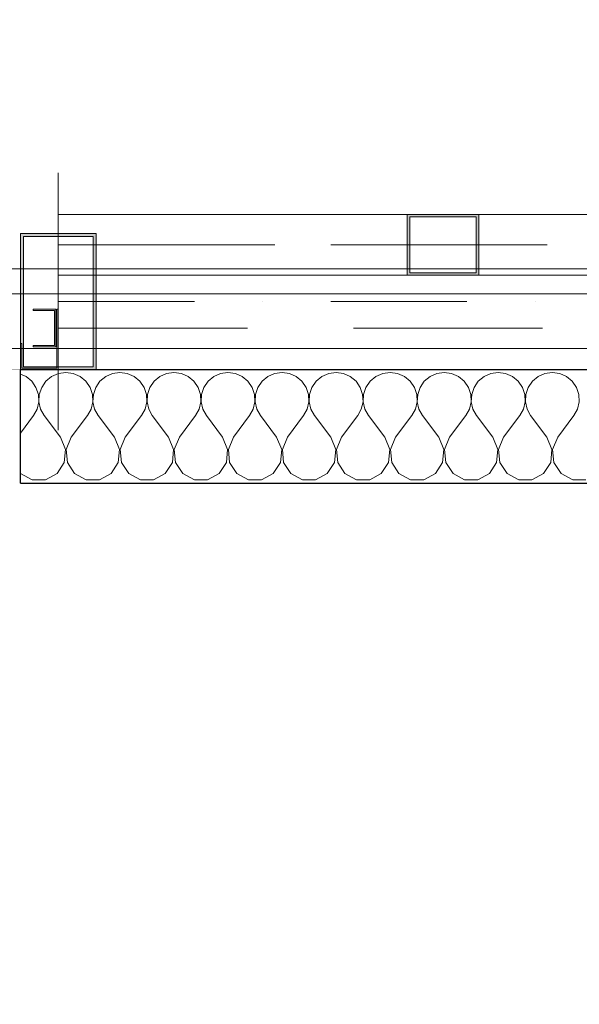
# Model space of a CAD drawing. Header units: millimetres. Extents: x -12989 to 357906, y -50379 to 30884.
# Tile 132 of 256: x 16582 to 17321, y -688 to 612. Entities that reach past the tile are written whole.
import ezdxf
from ezdxf.enums import TextEntityAlignment as Align

# ---------------------------------------------------------------- set-up
doc = ezdxf.new("R2010")
doc.units = ezdxf.units.MM
doc.header["$MEASUREMENT"] = 0
for name, pattern in [('Kropki i Kreski', [360, 180, -90, 0, -90]), ('Przerywana długa', [390, 250, -140]), ('Wipeout_Contour', [1000, 0, -1000])]:
    doc.linetypes.add(name, pattern=pattern)
for name, color, linetype in [('A__STROPY', 7, 'Continuous'), ('AS_Belki.Import IFC', 7, 'Continuous'), ('Nowe_A__SCIANY', 7, 'Continuous'), ('Nowe_A__STROPY', 7, 'Continuous'), ('Nowe_A_OZN_STREFY', 7, 'Continuous'), ('Nowe_A_WYM_ZEWNETRZNE', 7, 'Continuous'), ('Nowe_Drzwi Archicad', 7, 'Continuous'), ('Nowe_Warstwa IFC.Import IFC', 7, 'Continuous')]:
    doc.layers.add(name, color=color, linetype=linetype)
for name, color, linetype, lineweight in [('A__STROPY_Nr_pióra__89', 7, 'Continuous', 13), ('AS_Belki.Import IFC_Nr_pióra__1', 7, 'Continuous', 13), ('AS_Belki.Import IFC_Nr_pióra__20', 1, 'Continuous', 13), ('AS_Belki.Import IFC_Nr_pióra__69', 7, 'Continuous', 13), ('AS_Belki.Import IFC_Nr_pióra__90', 7, 'Continuous', 13), ('Nowe_A__SCIANY_Nr_pióra__27', 7, 'Continuous', 25), ('Nowe_A__STROPY_Nr_pióra__89', 7, 'Continuous', 13), ('Nowe_A_WYM_ZEWNETRZNE_Nr_pióra__1', 7, 'Continuous', 13), ('Nowe_A_WYM_ZEWNETRZNE_Nr_pióra__45', 7, 'Continuous', 15), ('Nowe_A_WYM_ZEWNETRZNE_Nr_pióra__85', 7, 'Continuous', 13), ('Nowe_Drzwi Archicad_Nr_pióra__23', 7, 'Continuous', 15), ('Nowe_Warstwa IFC.Import IFC_Nr_pióra__1', 7, 'Continuous', 13), ('Nowe_Warstwa IFC.Import IFC_Nr_pióra__4', 7, 'Continuous', 13)]:
    doc.layers.add(name, color=color, linetype=linetype, lineweight=lineweight)
doc.layers.add('Nowe_A__SCIANY_Nr_pióra__174', color=7, linetype='Continuous', lineweight=5, true_color=0x6a6a6a)
doc.styles.add('STYL_AUTOMATYCZNY_2', font='arial.ttf')
doc.styles.add('STYL_AUTOMATYCZNY_3', font='arial.ttf')
doc.dimstyles.new('STYL_AUTOMATYCZNY__1', dxfattribs={"dimtxt": 139.999998, "dimasz": 71.25, "dimexe": 0.18, "dimexo": 0.0625, "dimgap": 0, "dimtad": 1, "dimtih": 1, "dimtoh": 1, "dimdec": 0, "dimlfac": 0.1, "dimzin": 0, "dimdsep": 46, "dimtxsty": 'STYL_AUTOMATYCZNY_3', "dimblk": 'ARROWHEAD_6', "dimblk1": 'ARROWHEAD_6', "dimblk2": 'ARROWHEAD_6', "dimcen": 0.09, "dimse1": 1, "dimse2": 1, "dimclrd": 7, "dimclre": 7, "dimclrt": 7, "dimadec": 0, "dimazin": 0, "dimtfac": 1, "dimtdec": 4, "dimtmove": 0, "dimatfit": 3, "dimfxl": 0, "dimtolj": 1, "dimtzin": 0, "dimarcsym": 0})
doc.dimstyles.new('STYL_AUTOMATYCZNY__2', dxfattribs={"dimtxt": 139.999998, "dimasz": 71.25, "dimexe": 0.18, "dimexo": 0.0625, "dimgap": 0, "dimtad": 1, "dimdec": 0, "dimlfac": 0.1, "dimzin": 0, "dimdsep": 46, "dimtxsty": 'STYL_AUTOMATYCZNY_3', "dimblk": 'ARROWHEAD_6', "dimblk1": 'ARROWHEAD_6', "dimblk2": 'ARROWHEAD_6', "dimcen": 0.09, "dimse1": 1, "dimse2": 1, "dimclrd": 7, "dimclre": 7, "dimclrt": 7, "dimadec": 0, "dimazin": 0, "dimtfac": 1, "dimtdec": 4, "dimtmove": 0, "dimatfit": 3, "dimfxl": 0, "dimtolj": 1, "dimtzin": 0, "dimarcsym": 0})

# ---------------------------------------------------------------- blocks, each defined once
blk = doc.blocks.new('Strop_1_1', base_point=(-12989.3, -15342.7))
at = {"layer": 'Nowe_A__STROPY_Nr_pióra__89', "color": 7, "linetype": 'Continuous', "lineweight": 13, "flags": 128}
blk.add_lwpolyline([(-322, 14822), (36322, 14822), (36322, 178), (-322, 178)], close=True, dxfattribs=at)
blk = doc.blocks.new('Strop_2_1', base_point=(-220, 283.1))
at = {"layer": 'A__STROPY_Nr_pióra__89', "color": 7, "linetype": 'Continuous', "lineweight": 13, "flags": 128}
blk.add_lwpolyline([(-220, 283.1), (36170, 283.1), (36170, 14723.1), (-220, 14723.1)], close=True, dxfattribs=at)
blk = doc.blocks.new('*X18')
at = {"layer": 'Nowe_A__SCIANY_Nr_pióra__174', "color": 251, "linetype": 'Continuous', "lineweight": 5, "true_color": 0x6a6a6a}
for p, q in [((16590.2, 141.1), (16582.8, 144.3)), ((16633.1, 145.1), (16624.1, 141.1)), ((16642.9, 146.4), (16633.1, 145.1)), ((16652.6, 145.1), (16642.9, 146.4)), ((16661.6, 141.1), (16652.6, 145.1)), ((16704.5, 145.1), (16695.5, 141.1)), ((16714.3, 146.4), (16704.5, 145.1)), ((16724, 145.1), (16714.3, 146.4)), ((16733.1, 141.1), (16724, 145.1)), ((16776, 145.1), (16766.9, 141.1)), ((16785.7, 146.4), (16776, 145.1)), ((16795.5, 145.1), (16785.7, 146.4)), ((16804.5, 141.1), (16795.5, 145.1)), ((16847.4, 145.1), (16838.4, 141.1)), ((16857.1, 146.4), (16847.4, 145.1)), ((16866.9, 145.1), (16857.1, 146.4)), ((16875.9, 141.1), (16866.9, 145.1)), ((16918.8, 145.1), (16909.8, 141.1)), ((16928.6, 146.4), (16918.8, 145.1)), ((16938.3, 145.1), (16928.6, 146.4)), ((16947.3, 141.1), (16938.3, 145.1)), ((16990.2, 145.1), (16981.2, 141.1)), ((17000, 146.4), (16990.2, 145.1)), ((17009.8, 145.1), (17000, 146.4)), ((17018.8, 141.1), (17009.8, 145.1)), ((17061.7, 145.1), (17052.7, 141.1)), ((17071.4, 146.4), (17061.7, 145.1)), ((17081.2, 145.1), (17071.4, 146.4)), ((17090.2, 141.1), (17081.2, 145.1)), ((17133.1, 145.1), (17124.1, 141.1)), ((17142.9, 146.4), (17133.1, 145.1)), ((17152.6, 145.1), (17142.9, 146.4)), ((17161.6, 141.1), (17152.6, 145.1)), ((17204.5, 145.1), (17195.5, 141.1)), ((17214.3, 146.4), (17204.5, 145.1)), ((17224, 145.1), (17214.3, 146.4)), ((17233.1, 141.1), (17224, 145.1)), ((17276, 145.1), (17266.9, 141.1)), ((17285.7, 146.4), (17276, 145.1)), ((17295.5, 145.1), (17285.7, 146.4)), ((17304.5, 141.1), (17295.5, 145.1)), ((16597.8, 134.8), (16590.2, 141.1)), ((16603.4, 126.7), (16597.8, 134.8)), ((16616.5, 134.8), (16610.9, 126.7)), ((16624.1, 141.1), (16616.5, 134.8)), ((16669.2, 134.8), (16661.6, 141.1)), ((16674.8, 126.7), (16669.2, 134.8)), ((16687.9, 134.8), (16682.3, 126.7)), ((16695.5, 141.1), (16687.9, 134.8)), ((16740.6, 134.8), (16733.1, 141.1)), ((16746.2, 126.7), (16740.6, 134.8)), ((16759.4, 134.8), (16753.8, 126.7)), ((16766.9, 141.1), (16759.4, 134.8)), ((16812.1, 134.8), (16804.5, 141.1)), ((16817.7, 126.7), (16812.1, 134.8)), ((16830.8, 134.8), (16825.2, 126.7)), ((16838.4, 141.1), (16830.8, 134.8)), ((16883.5, 134.8), (16875.9, 141.1)), ((16889.1, 126.7), (16883.5, 134.8)), ((16902.2, 134.8), (16896.6, 126.7)), ((16909.8, 141.1), (16902.2, 134.8)), ((16954.9, 134.8), (16947.3, 141.1)), ((16960.5, 126.7), (16954.9, 134.8)), ((16973.6, 134.8), (16968.1, 126.7)), ((16981.2, 141.1), (16973.6, 134.8)), ((17026.4, 134.8), (17018.8, 141.1)), ((17031.9, 126.7), (17026.4, 134.8)), ((17045.1, 134.8), (17039.5, 126.7)), ((17052.7, 141.1), (17045.1, 134.8)), ((17097.8, 134.8), (17090.2, 141.1)), ((17103.4, 126.7), (17097.8, 134.8)), ((17116.5, 134.8), (17110.9, 126.7)), ((17124.1, 141.1), (17116.5, 134.8)), ((17169.2, 134.8), (17161.6, 141.1)), ((17174.8, 126.7), (17169.2, 134.8)), ((17187.9, 134.8), (17182.3, 126.7)), ((17195.5, 141.1), (17187.9, 134.8)), ((17240.6, 134.8), (17233.1, 141.1)), ((17246.2, 126.7), (17240.6, 134.8)), ((17259.4, 134.8), (17253.8, 126.7)), ((17266.9, 141.1), (17259.4, 134.8)), ((17312.1, 134.8), (17304.5, 141.1)), ((17317.7, 126.7), (17312.1, 134.8)), ((16606.5, 117.3), (16603.4, 126.7)), ((16607, 107.5), (16606.5, 117.3)), ((16607.8, 117.3), (16607.3, 107.5)), ((16610.9, 126.7), (16607.8, 117.3)), ((16677.9, 117.3), (16674.8, 126.7)), ((16678.4, 107.5), (16677.9, 117.3)), ((16679.2, 117.3), (16678.7, 107.5)), ((16682.3, 126.7), (16679.2, 117.3)), ((16749.4, 117.3), (16746.2, 126.7)), ((16749.9, 107.5), (16749.4, 117.3)), ((16750.6, 117.3), (16750.1, 107.5)), ((16753.8, 126.7), (16750.6, 117.3)), ((16820.8, 117.3), (16817.7, 126.7)), ((16821.3, 107.5), (16820.8, 117.3)), ((16822.1, 117.3), (16821.6, 107.5)), ((16825.2, 126.7), (16822.1, 117.3)), ((16892.2, 117.3), (16889.1, 126.7)), ((16892.7, 107.5), (16892.2, 117.3)), ((16893.5, 117.3), (16893, 107.5)), ((16896.6, 126.7), (16893.5, 117.3)), ((16963.7, 117.3), (16960.5, 126.7)), ((16964.1, 107.5), (16963.7, 117.3)), ((16964.9, 117.3), (16964.4, 107.5)), ((16968.1, 126.7), (16964.9, 117.3)), ((17035.1, 117.3), (17031.9, 126.7)), ((17035.6, 107.5), (17035.1, 117.3)), ((17036.3, 117.3), (17035.9, 107.5)), ((17039.5, 126.7), (17036.3, 117.3)), ((17106.5, 117.3), (17103.4, 126.7)), ((17107, 107.5), (17106.5, 117.3)), ((17107.8, 117.3), (17107.3, 107.5)), ((17110.9, 126.7), (17107.8, 117.3)), ((17177.9, 117.3), (17174.8, 126.7)), ((17178.4, 107.5), (17177.9, 117.3)), ((17179.2, 117.3), (17178.7, 107.5)), ((17182.3, 126.7), (17179.2, 117.3)), ((17249.4, 117.3), (17246.2, 126.7)), ((17249.9, 107.5), (17249.4, 117.3)), ((17250.6, 117.3), (17250.1, 107.5)), ((17253.8, 126.7), (17250.6, 117.3)), ((17320.8, 117.3), (17317.7, 126.7)), ((17321.3, 107.5), (17320.8, 117.3)), ((16604.8, 97.9), (16607, 107.5)), ((16607.3, 107.5), (16609.5, 97.9)), ((16676.2, 97.9), (16678.4, 107.5)), ((16678.7, 107.5), (16680.9, 97.9)), ((16747.6, 97.9), (16749.9, 107.5)), ((16750.1, 107.5), (16752.4, 97.9)), ((16819.1, 97.9), (16821.3, 107.5)), ((16821.6, 107.5), (16823.8, 97.9)), ((16890.5, 97.9), (16892.7, 107.5)), ((16893, 107.5), (16895.2, 97.9)), ((16961.9, 97.9), (16964.1, 107.5)), ((16964.4, 107.5), (16966.7, 97.9)), ((17033.3, 97.9), (17035.6, 107.5)), ((17035.9, 107.5), (17038.1, 97.9)), ((17104.8, 97.9), (17107, 107.5)), ((17107.3, 107.5), (17109.5, 97.9)), ((17176.2, 97.9), (17178.4, 107.5)), ((17178.7, 107.5), (17180.9, 97.9)), ((17247.6, 97.9), (17249.9, 107.5)), ((17250.1, 107.5), (17252.4, 97.9)), ((17319.1, 97.9), (17321.3, 107.5)), ((16600, 89.3), (16604.8, 97.9)), ((16609.5, 97.9), (16614.3, 89.3)), ((16671.4, 89.3), (16676.2, 97.9)), ((16680.9, 97.9), (16685.7, 89.3)), ((16742.9, 89.3), (16747.6, 97.9)), ((16752.4, 97.9), (16757.1, 89.3)), ((16814.3, 89.3), (16819.1, 97.9)), ((16823.8, 97.9), (16828.6, 89.3)), ((16885.7, 89.3), (16890.5, 97.9)), ((16895.2, 97.9), (16900, 89.3)), ((16957.1, 89.3), (16961.9, 97.9)), ((16966.7, 97.9), (16971.4, 89.3)), ((17028.6, 89.3), (17033.3, 97.9)), ((17038.1, 97.9), (17042.9, 89.3)), ((17100, 89.3), (17104.8, 97.9)), ((17109.5, 97.9), (17114.3, 89.3)), ((17171.4, 89.3), (17176.2, 97.9)), ((17180.9, 97.9), (17185.7, 89.3)), ((17242.9, 89.3), (17247.6, 97.9)), ((17252.4, 97.9), (17257.1, 89.3)), ((17314.3, 89.3), (17319.1, 97.9)), ((16582.8, 66.4), (16600, 89.3)), ((16635.7, 60.7), (16614.3, 89.3)), ((16650, 60.7), (16671.4, 89.3)), ((16707.1, 60.7), (16685.7, 89.3)), ((16721.4, 60.7), (16742.9, 89.3)), ((16778.6, 60.7), (16757.1, 89.3)), ((16792.9, 60.7), (16814.3, 89.3)), ((16850, 60.7), (16828.6, 89.3)), ((16864.3, 60.7), (16885.7, 89.3)), ((16921.4, 60.7), (16900, 89.3)), ((16935.7, 60.7), (16957.1, 89.3)), ((16992.9, 60.7), (16971.4, 89.3)), ((17007.1, 60.7), (17028.6, 89.3)), ((17064.3, 60.7), (17042.9, 89.3)), ((17078.6, 60.7), (17100, 89.3)), ((17135.7, 60.7), (17114.3, 89.3)), ((17150, 60.7), (17171.4, 89.3)), ((17207.1, 60.7), (17185.7, 89.3)), ((17221.4, 60.7), (17242.9, 89.3)), ((17278.6, 60.7), (17257.1, 89.3)), ((17292.9, 60.7), (17314.3, 89.3)), ((16642.4, 44.7), (16635.7, 60.7)), ((16650, 60.7), (16643.3, 44.7)), ((16713.9, 44.7), (16707.1, 60.7)), ((16721.4, 60.7), (16714.7, 44.7)), ((16785.3, 44.7), (16778.6, 60.7)), ((16792.9, 60.7), (16786.1, 44.7)), ((16856.7, 44.7), (16850, 60.7)), ((16864.3, 60.7), (16857.6, 44.7)), ((16928.2, 44.7), (16921.4, 60.7)), ((16935.7, 60.7), (16929, 44.7)), ((16999.6, 44.7), (16992.9, 60.7)), ((17007.1, 60.7), (17000.4, 44.7)), ((17071, 44.7), (17064.3, 60.7)), ((17078.6, 60.7), (17071.8, 44.7)), ((17142.4, 44.7), (17135.7, 60.7)), ((17150, 60.7), (17143.3, 44.7)), ((17213.9, 44.7), (17207.1, 60.7)), ((17221.4, 60.7), (17214.7, 44.7)), ((17285.3, 44.7), (17278.6, 60.7)), ((17292.9, 60.7), (17286.1, 44.7)), ((16640.8, 27.4), (16642.4, 44.7)), ((16643.3, 44.7), (16644.9, 27.4)), ((16712.2, 27.4), (16713.9, 44.7)), ((16714.7, 44.7), (16716.3, 27.4)), ((16783.7, 27.4), (16785.3, 44.7)), ((16786.1, 44.7), (16787.8, 27.4)), ((16855.1, 27.4), (16856.7, 44.7)), ((16857.6, 44.7), (16859.2, 27.4)), ((16926.5, 27.4), (16928.2, 44.7)), ((16929, 44.7), (16930.6, 27.4)), ((16997.9, 27.4), (16999.6, 44.7)), ((17000.4, 44.7), (17002.1, 27.4)), ((17069.4, 27.4), (17071, 44.7)), ((17071.8, 44.7), (17073.5, 27.4)), ((17140.8, 27.4), (17142.4, 44.7)), ((17143.3, 44.7), (17144.9, 27.4)), ((17212.2, 27.4), (17213.9, 44.7)), ((17214.7, 44.7), (17216.3, 27.4)), ((17283.7, 27.4), (17285.3, 44.7)), ((17286.1, 44.7), (17287.8, 27.4)), ((16631.2, 12.9), (16640.8, 27.4)), ((16644.9, 27.4), (16654.5, 12.9)), ((16702.6, 12.9), (16712.2, 27.4)), ((16716.3, 27.4), (16726, 12.9)), ((16774, 12.9), (16783.7, 27.4)), ((16787.8, 27.4), (16797.4, 12.9)), ((16845.5, 12.9), (16855.1, 27.4)), ((16859.2, 27.4), (16868.8, 12.9)), ((16916.9, 12.9), (16926.5, 27.4)), ((16930.6, 27.4), (16940.3, 12.9)), ((16988.3, 12.9), (16997.9, 27.4)), ((17002.1, 27.4), (17011.7, 12.9)), ((17059.7, 12.9), (17069.4, 27.4)), ((17073.5, 27.4), (17083.1, 12.9)), ((17131.2, 12.9), (17140.8, 27.4)), ((17144.9, 27.4), (17154.5, 12.9)), ((17202.6, 12.9), (17212.2, 27.4)), ((17216.3, 27.4), (17226, 12.9)), ((17274, 12.9), (17283.7, 27.4)), ((17287.8, 27.4), (17297.4, 12.9)), ((16582.8, 13.3), (16583.1, 12.9)), ((16583.1, 12.9), (16598.4, 4.6)), ((16598.4, 4.6), (16615.8, 4.6)), ((16615.8, 4.6), (16631.2, 12.9)), ((16654.5, 12.9), (16669.9, 4.6)), ((16669.9, 4.6), (16687.3, 4.6)), ((16687.3, 4.6), (16702.6, 12.9)), ((16726, 12.9), (16741.3, 4.6)), ((16741.3, 4.6), (16758.7, 4.6)), ((16758.7, 4.6), (16774, 12.9)), ((16797.4, 12.9), (16812.7, 4.6)), ((16812.7, 4.6), (16830.1, 4.6)), ((16830.1, 4.6), (16845.5, 12.9)), ((16868.8, 12.9), (16884.2, 4.6)), ((16884.2, 4.6), (16901.6, 4.6)), ((16901.6, 4.6), (16916.9, 12.9)), ((16940.3, 12.9), (16955.6, 4.6)), ((16955.6, 4.6), (16973, 4.6)), ((16973, 4.6), (16988.3, 12.9)), ((17011.7, 12.9), (17027, 4.6)), ((17027, 4.6), (17044.4, 4.6)), ((17044.4, 4.6), (17059.7, 12.9)), ((17083.1, 12.9), (17098.4, 4.6)), ((17098.4, 4.6), (17115.8, 4.6)), ((17115.8, 4.6), (17131.2, 12.9)), ((17154.5, 12.9), (17169.9, 4.6)), ((17169.9, 4.6), (17187.3, 4.6)), ((17187.3, 4.6), (17202.6, 12.9)), ((17226, 12.9), (17241.3, 4.6)), ((17241.3, 4.6), (17258.7, 4.6)), ((17258.7, 4.6), (17274, 12.9)), ((17297.4, 12.9), (17312.7, 4.6)), ((17312.7, 4.6), (17330.1, 4.6))]:
    blk.add_line(p, q, dxfattribs=at)
blk = doc.blocks.new('MakroPro 100[2]_1')
at = {"layer": 'Nowe_Drzwi Archicad_Nr_pióra__23', "color": 7, "linetype": 'Continuous', "lineweight": 15}
for p, q in [((16629.8, 230), (16599.8, 230)), ((16599.8, 230), (16599.8, 228)), ((16599.8, 228), (16627.8, 228)), ((16627.8, 228), (16627.8, 182)), ((16629.8, 180), (16629.8, 230)), ((16632.8, 230), (16630.8, 230)), ((16630.8, 230), (16630.8, 152)), ((16632.8, 150), (16632.8, 230)), ((16584.8, 184.7), (16582.8, 184.7)), ((16582.8, 184.7), (16582.8, 150)), ((16584.8, 152), (16584.8, 184.7)), ((16627.8, 182), (16599.8, 182)), ((16599.8, 182), (16599.8, 180)), ((16599.8, 180), (16629.8, 180)), ((16582.8, 150), (16632.8, 150)), ((16630.8, 152), (16584.8, 152))]:
    blk.add_line(p, q, dxfattribs=at)
blk = doc.blocks.new('Ściana_1_1', base_point=(-350, 150))
at = {"color": 254, "linetype": 'Wipeout_Contour', "lineweight": 0, "ltscale": 72000.273539}
blk.add_wipeout([(16582.8, 0), (19416.7, 0), (19416.7, 150), (16582.8, 150)], dxfattribs=at).dxf.layer = 'Nowe_A__SCIANY'
at = {"layer": 'Nowe_A__SCIANY', "color": 7, "lineweight": 25}
blk.add_blockref('*X18', (0, 0), dxfattribs=at)
at = {"color": 254, "linetype": 'Wipeout_Contour', "lineweight": 0, "ltscale": 59832.886895}
blk.add_wipeout([(13332.8, 0), (16582.8, 0), (16582.8, 150), (13332.8, 150)], dxfattribs=at).dxf.layer = 'Nowe_A__SCIANY'
at = {"layer": 'Nowe_A__SCIANY_Nr_pióra__27', "color": 7, "linetype": 'Continuous', "lineweight": 25}
blk.add_line((16582.8, 0), (16582.8, 150), dxfattribs=at)
at = {"layer": 'Nowe_A__SCIANY_Nr_pióra__27', "color": 7, "linetype": 'Continuous', "lineweight": 25, "flags": 128}
for points in [[(19416.7, 150), (16582.8, 150)], [(16582.8, 0), (19416.7, 0)]]:
    blk.add_lwpolyline(points, dxfattribs=at)
at = {"layer": 'Nowe_Drzwi Archicad', "color": 7, "linetype": 'Continuous', "lineweight": 13}
blk.add_blockref('MakroPro 100[2]_1', (0, 0), dxfattribs=at)
blk = doc.blocks.new('Słup_3_1', base_point=(16632.8, 240))
at = {"layer": 'AS_Belki.Import IFC', "linetype": 'Continuous', "lineweight": 0, "true_color": 0x000000}
h = blk.add_hatch(color=18, dxfattribs=at)
h.paths.add_polyline_path([(16682.8, 330), (16582.8, 330), (16582.8, 150), (16682.8, 150)])
h.paths.add_polyline_path([(16586.8, 154), (16586.8, 326), (16678.8, 326), (16678.8, 154)], flags=0)
at = {"layer": 'AS_Belki.Import IFC_Nr_pióra__1', "color": 7, "linetype": 'Continuous', "lineweight": 13, "flags": 128}
blk.add_lwpolyline([(16682.8, 150), (16682.8, 330), (16582.8, 330), (16582.8, 150)], dxfattribs=at)
blk.add_lwpolyline([(16586.8, 154), (16586.8, 326), (16678.8, 326), (16678.8, 154)], close=True, dxfattribs=at)
at = {"layer": 'AS_Belki.Import IFC_Nr_pióra__20', "color": 1, "linetype": 'Continuous', "lineweight": 13}
for p, q in [((16632.8, 320), (16632.8, 410)), ((16552.8, 240), (16472.8, 240)), ((16712.8, 240), (16792.8, 240)), ((16632.8, 160), (16632.8, 70))]:
    blk.add_line(p, q, dxfattribs=at)
blk.add_point((16632.8, 240), dxfattribs=at)
blk = doc.blocks.new('Standardowy znacznik osi[101]_1', base_point=(-2344.6, 250))
at = {"layer": 'Nowe_Warstwa IFC.Import IFC_Nr_pióra__4', "color": 7, "linetype": 'Continuous', "lineweight": 13}
blk.add_line((-2344.6, 250), (39576.7, 250), dxfattribs=at)
at = {"layer": 'Nowe_Warstwa IFC.Import IFC_Nr_pióra__1', "color": 7, "lineweight": 13, "style": 'STYL_AUTOMATYCZNY_2'}
for tag, p in [('AC_MarkerText_1_0', (-2594.6, 337.5)), ('AC_MarkerText_1_1', (39826.7, 337.5))]:
    blk.add_attdef(tag, text='', height=175, dxfattribs=at).set_placement(p, align=Align.TOP_CENTER)
blk = doc.blocks.new('Belka_18_1', base_point=(17999.3, 315))
at = {"layer": 'AS_Belki.Import IFC', "linetype": 'Continuous', "lineweight": 0, "true_color": 0x000000}
h = blk.add_hatch(color=18, dxfattribs=at)
h.paths.add_polyline_path([(17093.9, 275), (17188.7, 275), (17188.7, 355), (17093.9, 355)])
h.paths.add_polyline_path([(17097.5, 352), (17185.1, 352), (17185.1, 278), (17097.5, 278)], flags=0)
at = {"layer": 'AS_Belki.Import IFC_Nr_pióra__1', "color": 7, "linetype": 'Continuous', "lineweight": 13}
for p, q in [((17188.7, 355), (17093.9, 355)), ((17093.9, 355), (17093.9, 275)), ((17097.5, 352), (17097.5, 278)), ((17185.1, 352), (17097.5, 352)), ((17185.1, 352), (17185.1, 278)), ((17188.7, 355), (17188.7, 275)), ((17188.7, 275), (17093.9, 275)), ((17185.1, 278), (17097.5, 278))]:
    blk.add_line(p, q, dxfattribs=at)
at = {"layer": 'AS_Belki.Import IFC_Nr_pióra__69', "color": 7, "linetype": 'Kropki i Kreski', "lineweight": 13}
blk.add_line((17999.3, 315), (16632.8, 315), dxfattribs=at)
at = {"layer": 'AS_Belki.Import IFC_Nr_pióra__90', "color": 7, "linetype": 'Przerywana długa', "lineweight": 13}
for p, q in [((17093.9, 355), (16632.8, 355)), ((16632.8, 355), (16632.8, 275)), ((17093.9, 275), (16632.8, 275))]:
    blk.add_line(p, q, dxfattribs=at)
at = {"layer": 'AS_Belki.Import IFC_Nr_pióra__90', "color": 7, "linetype": 'Continuous', "lineweight": 13}
for p, q in [((17999.3, 355), (17093.9, 355)), ((17999.3, 275), (17093.9, 275))]:
    blk.add_line(p, q, dxfattribs=at)
blk = doc.blocks.new('Belka_31_1', base_point=(16632.8, 315))
at = {"layer": 'AS_Belki.Import IFC_Nr_pióra__69', "color": 7, "linetype": 'Kropki i Kreski', "lineweight": 13}
blk.add_line((16632.8, 315), (17999.3, 315), dxfattribs=at)
at = {"layer": 'AS_Belki.Import IFC_Nr_pióra__90', "color": 7, "linetype": 'Przerywana długa', "lineweight": 13}
for p, q in [((16632.8, 355), (17999.3, 355)), ((16632.8, 275), (17999.3, 275))]:
    blk.add_line(p, q, dxfattribs=at)
blk = doc.blocks.new('Belka_43_1', base_point=(16632.8, 240))
at = {"layer": 'AS_Belki.Import IFC_Nr_pióra__69', "color": 7, "linetype": 'Kropki i Kreski', "lineweight": 13}
blk.add_line((16632.8, 240), (17999.3, 240), dxfattribs=at)
at = {"layer": 'AS_Belki.Import IFC_Nr_pióra__90', "color": 7, "linetype": 'Przerywana długa', "lineweight": 13}
for p, q in [((16632.8, 275), (17999.3, 275)), ((16632.8, 205), (16632.8, 275)), ((16632.8, 205), (17999.3, 205))]:
    blk.add_line(p, q, dxfattribs=at)
blk = doc.blocks.new('*D267')
at = {"layer": 'Nowe_A_WYM_ZEWNETRZNE_Nr_pióra__45', "color": 7, "linetype": 'Continuous', "lineweight": 15}
for p, q in [((-1341, 187.5), (-1266, 112.5)), ((-1341, 37.5), (-1266, -37.5))]:
    blk.add_line(p, q, dxfattribs=at)
at = {"layer": 'Nowe_A_WYM_ZEWNETRZNE_Nr_pióra__85', "color": 7, "linetype": 'Continuous', "lineweight": 13}
for p, q in [((-1303.5, 150), (-1303.5, 6849.8)), ((-1233.2, 150), (-1373.8, 150)), ((-1303.5, 0), (-1303.5, 150)), ((-1233.2, 0), (-1373.8, 0)), ((-1303.5, -56.2), (-1303.5, 0))]:
    blk.add_line(p, q, dxfattribs=at)
at = {"layer": 'Nowe_A_WYM_ZEWNETRZNE_Nr_pióra__1', "color": 7, "lineweight": 13, "insert": (-1331.5, -251.1), "char_height": 140, "attachment_point": 7, "rotation": 90, "style": 'STYL_AUTOMATYCZNY_3'}
blk.add_mtext('\\A1;{\\pql;\\fArial|b0|i0|c238|p0;\\W1.000000;15}', dxfattribs=at)
blk = doc.blocks.new('ARROWHEAD_6')
at = {"color": 0, "linetype": 'Continuous', "lineweight": 0}
for p, q in [((-0.5, -0.5), (0.5, 0.5)), ((0, 0), (-1, 0))]:
    blk.add_line(p, q, dxfattribs=at)
blk = doc.blocks.new('*D268')
at = {"layer": 'Nowe_A_WYM_ZEWNETRZNE_Nr_pióra__45', "color": 7, "linetype": 'Continuous', "lineweight": 15}
blk.add_line((-1341, 187.5), (-1266, 112.5), dxfattribs=at)
at = {"layer": 'Nowe_A_WYM_ZEWNETRZNE_Nr_pióra__85', "color": 7, "linetype": 'Continuous', "lineweight": 13}
blk.add_line((-1303.5, 150), (-1303.5, 6849.8), dxfattribs=at)
blk = doc.blocks.new('*D269')
at = {"layer": 'Nowe_A_WYM_ZEWNETRZNE_Nr_pióra__45', "color": 7, "linetype": 'Continuous', "lineweight": 15}
for p, q in [((-1341, 6887.3), (-1266, 6812.3)), ((-1341, 187.5), (-1266, 112.5))]:
    blk.add_line(p, q, dxfattribs=at)
at = {"layer": 'Nowe_A_WYM_ZEWNETRZNE_Nr_pióra__85', "color": 7, "linetype": 'Continuous', "lineweight": 13}
for p, q in [((-1233.2, 6849.8), (-1373.8, 6849.8)), ((-1303.5, 150), (-1303.5, 6849.8))]:
    blk.add_line(p, q, dxfattribs=at)
at = {"layer": 'Nowe_A_WYM_ZEWNETRZNE_Nr_pióra__1', "color": 7, "lineweight": 13, "char_height": 140, "attachment_point": 7, "rotation": 90, "style": 'STYL_AUTOMATYCZNY_3'}
for s, insert in [('\\A1;{\\pql;\\fArial|b0|i0|c238|p0;\\W1.000000;15}', (-1331.5, 6598.8)), ('\\A1;{\\pql;\\fArial|b0|i0|c238|p0;\\W1.000000;670}', (-1331.5, 3233))]:
    blk.add_mtext(s, dxfattribs=dict(at, insert=insert))
blk = doc.blocks.new('*D325')
at = {"layer": 'Nowe_A_WYM_ZEWNETRZNE_Nr_pióra__45', "color": 7, "linetype": 'Continuous', "lineweight": 15}
for p, q in [((5753.2, -1542.1), (5678.2, -1617.1)), ((36387.5, -1542.1), (36312.5, -1617.1))]:
    blk.add_line(p, q, dxfattribs=at)
at = {"layer": 'Nowe_A_WYM_ZEWNETRZNE_Nr_pióra__85', "color": 7, "linetype": 'Continuous', "lineweight": 13}
for p, q in [((5715.7, -1649.9), (5715.7, -1509.3)), ((36350, -1649.9), (36350, -1509.3)), ((5715.7, -1579.6), (36350, -1579.6))]:
    blk.add_line(p, q, dxfattribs=at)
at = {"layer": 'Nowe_A_WYM_ZEWNETRZNE_Nr_pióra__1', "color": 7, "lineweight": 13, "char_height": 140, "attachment_point": 7, "style": 'STYL_AUTOMATYCZNY_3'}
for s, insert in [('\\A1;{\\pql;\\fArial|b0|i0|c238|p0;\\W1.000000;3\xa0063}', (20685.9, -1551.6)), ('\\A1;{\\pql;\\fArial|b0|i0|c238|p0;\\W1.000000;15}', (36098.9, -1551.6))]:
    blk.add_mtext(s, dxfattribs=dict(at, insert=insert))
blk = doc.blocks.new('*D327')
at = {"layer": 'Nowe_A_WYM_ZEWNETRZNE_Nr_pióra__45', "color": 7, "linetype": 'Continuous', "lineweight": 15}
for p, q in [((36387.5, -1542.1), (36312.5, -1617.1)), ((36462.5, -1617.1), (36537.5, -1542.1))]:
    blk.add_line(p, q, dxfattribs=at)
at = {"layer": 'Nowe_A_WYM_ZEWNETRZNE_Nr_pióra__85', "color": 7, "linetype": 'Continuous', "lineweight": 13}
for p, q in [((36350, -1649.9), (36350, -1509.3)), ((36500, -1649.9), (36500, -1509.3)), ((5715.7, -1579.6), (36350, -1579.6)), ((36350, -1579.6), (36500, -1579.6)), ((36500, -1579.6), (36556.2, -1579.6))]:
    blk.add_line(p, q, dxfattribs=at)
blk = doc.blocks.new('*D333')
at = {"layer": 'Nowe_A_WYM_ZEWNETRZNE_Nr_pióra__45', "color": 7, "linetype": 'Continuous', "lineweight": 15}
for p, q in [((13370.3, -1790.8), (13295.3, -1865.8)), ((16620.3, -1790.8), (16545.3, -1865.8))]:
    blk.add_line(p, q, dxfattribs=at)
at = {"layer": 'Nowe_A_WYM_ZEWNETRZNE_Nr_pióra__85', "color": 7, "linetype": 'Continuous', "lineweight": 13}
for p, q in [((13332.8, -1898.6), (13332.8, -1758)), ((16582.8, -1898.6), (16582.8, -1758)), ((13332.8, -1828.3), (16582.8, -1828.3))]:
    blk.add_line(p, q, dxfattribs=at)
at = {"layer": 'Nowe_A_WYM_ZEWNETRZNE_Nr_pióra__1', "color": 7, "lineweight": 13, "insert": (14797.7, -1800.3), "char_height": 140, "attachment_point": 7, "style": 'STYL_AUTOMATYCZNY_3'}
blk.add_mtext('\\A1;{\\pql;\\fArial|b0|i0|c238|p0;\\W1.000000;325}', dxfattribs=at)
blk = doc.blocks.new('*D334')
at = {"layer": 'Nowe_A_WYM_ZEWNETRZNE_Nr_pióra__45', "color": 7, "linetype": 'Continuous', "lineweight": 15}
for p, q in [((16620.3, -1790.8), (16545.3, -1865.8)), ((19454.2, -1790.8), (19379.2, -1865.8))]:
    blk.add_line(p, q, dxfattribs=at)
at = {"layer": 'Nowe_A_WYM_ZEWNETRZNE_Nr_pióra__85', "color": 7, "linetype": 'Continuous', "lineweight": 13}
for p, q in [((16582.8, -1898.6), (16582.8, -1758)), ((19416.7, -1898.6), (19416.7, -1758)), ((16582.8, -1828.3), (19416.7, -1828.3))]:
    blk.add_line(p, q, dxfattribs=at)
at = {"layer": 'Nowe_A_WYM_ZEWNETRZNE_Nr_pióra__1', "color": 7, "lineweight": 13, "insert": (17839.6, -1800.3), "char_height": 140, "attachment_point": 7, "style": 'STYL_AUTOMATYCZNY_3'}
blk.add_mtext('\\A1;{\\pql;\\fArial|b0|i0|c238|p0;\\W1.000000;283}', dxfattribs=at)
blk = doc.blocks.new('*D348')
at = {"layer": 'Nowe_A_WYM_ZEWNETRZNE_Nr_pióra__45', "color": 7, "linetype": 'Continuous', "lineweight": 15}
for p, q in [((-462.5, -2288.2), (-537.5, -2363.2)), ((-312.5, -2288.2), (-387.5, -2363.2))]:
    blk.add_line(p, q, dxfattribs=at)
at = {"layer": 'Nowe_A_WYM_ZEWNETRZNE_Nr_pióra__85', "color": 7, "linetype": 'Continuous', "lineweight": 13}
for p, q in [((-500, -2396.1), (-500, -2255.4)), ((-350, -2396.1), (-350, -2255.4)), ((-556.3, -2325.7), (-500, -2325.7)), ((-500, -2325.7), (-350, -2325.7)), ((-350, -2325.7), (36500, -2325.7))]:
    blk.add_line(p, q, dxfattribs=at)
at = {"layer": 'Nowe_A_WYM_ZEWNETRZNE_Nr_pióra__1', "color": 7, "lineweight": 13, "insert": (-751.1, -2297.7), "char_height": 140, "attachment_point": 7, "style": 'STYL_AUTOMATYCZNY_3'}
blk.add_mtext('\\A1;{\\pql;\\fArial|b0|i0|c238|p0;\\W1.000000;15}', dxfattribs=at)
blk = doc.blocks.new('*D349')
at = {"layer": 'Nowe_A_WYM_ZEWNETRZNE_Nr_pióra__45', "color": 7, "linetype": 'Continuous', "lineweight": 15}
for p, q in [((-312.5, -2288.2), (-387.5, -2363.2)), ((36462.5, -2363.2), (36537.5, -2288.2))]:
    blk.add_line(p, q, dxfattribs=at)
at = {"layer": 'Nowe_A_WYM_ZEWNETRZNE_Nr_pióra__85', "color": 7, "linetype": 'Continuous', "lineweight": 13}
for p, q in [((36500, -2396.1), (36500, -2255.4)), ((-350, -2325.7), (36500, -2325.7)), ((36500, -2325.7), (36556.2, -2325.7))]:
    blk.add_line(p, q, dxfattribs=at)
at = {"layer": 'Nowe_A_WYM_ZEWNETRZNE_Nr_pióra__1', "color": 7, "lineweight": 13, "insert": (17834.8, -2297.7), "char_height": 140, "attachment_point": 7, "style": 'STYL_AUTOMATYCZNY_3'}
blk.add_mtext('\\A1;{\\pql;\\fArial|b0|i0|c238|p0;\\W1.000000;3\xa0685}', dxfattribs=at)
blk = doc.blocks.new('*D397')
at = {"layer": 'Nowe_A_WYM_ZEWNETRZNE_Nr_pióra__45', "color": 7, "linetype": 'Continuous', "lineweight": 15}
for p, q in [((1158.9, 187.5), (1233.9, 112.5)), ((1158.9, 37.5), (1233.9, -37.5))]:
    blk.add_line(p, q, dxfattribs=at)
at = {"layer": 'Nowe_A_WYM_ZEWNETRZNE_Nr_pióra__85', "color": 7, "linetype": 'Continuous', "lineweight": 13}
for p, q in [((1196.4, 150), (1196.4, 3150)), ((1266.7, 150), (1126.1, 150)), ((1196.4, 0), (1196.4, 150)), ((1266.7, 0), (1126.1, 0)), ((1196.4, -56.2), (1196.4, 0))]:
    blk.add_line(p, q, dxfattribs=at)
at = {"layer": 'Nowe_A_WYM_ZEWNETRZNE_Nr_pióra__1', "color": 7, "lineweight": 13, "insert": (1168.4, -251.1), "char_height": 140, "attachment_point": 7, "rotation": 90, "style": 'STYL_AUTOMATYCZNY_3'}
blk.add_mtext('\\A1;{\\pql;\\fArial|b0|i0|c238|p0;\\W1.000000;15}', dxfattribs=at)
blk = doc.blocks.new('*D398')
at = {"layer": 'Nowe_A_WYM_ZEWNETRZNE_Nr_pióra__45', "color": 7, "linetype": 'Continuous', "lineweight": 15}
for p, q in [((1158.9, 3187.5), (1233.9, 3112.5)), ((1158.9, 187.5), (1233.9, 112.5))]:
    blk.add_line(p, q, dxfattribs=at)
at = {"layer": 'Nowe_A_WYM_ZEWNETRZNE_Nr_pióra__85', "color": 7, "linetype": 'Continuous', "lineweight": 13}
for p, q in [((1266.7, 3150), (1126.1, 3150)), ((1196.4, 150), (1196.4, 3150))]:
    blk.add_line(p, q, dxfattribs=at)
at = {"layer": 'Nowe_A_WYM_ZEWNETRZNE_Nr_pióra__1', "color": 7, "lineweight": 13, "char_height": 140, "attachment_point": 7, "rotation": 90, "style": 'STYL_AUTOMATYCZNY_3'}
for s, insert in [('\\A1;{\\pql;\\fArial|b0|i0|c238|p0;\\W1.000000;15}', (1168.4, 2898.9)), ('\\A1;{\\pql;\\fArial|b0|i0|c238|p0;\\W1.000000;300}', (1168.4, 1383))]:
    blk.add_mtext(s, dxfattribs=dict(at, insert=insert))
blk = doc.blocks.new('*D406')
at = {"layer": 'Nowe_A_WYM_ZEWNETRZNE_Nr_pióra__45', "color": 7, "linetype": 'Continuous', "lineweight": 15}
for p, q in [((4921.7, 187.5), (4996.7, 112.5)), ((4921.7, 37.5), (4996.7, -37.5))]:
    blk.add_line(p, q, dxfattribs=at)
at = {"layer": 'Nowe_A_WYM_ZEWNETRZNE_Nr_pióra__85', "color": 7, "linetype": 'Continuous', "lineweight": 13}
for p, q in [((4959.2, 150), (4959.2, 1850)), ((5029.5, 150), (4888.9, 150)), ((4959.2, 0), (4959.2, 150)), ((5029.5, 0), (4888.9, 0)), ((4959.2, -56.2), (4959.2, 0))]:
    blk.add_line(p, q, dxfattribs=at)
at = {"layer": 'Nowe_A_WYM_ZEWNETRZNE_Nr_pióra__1', "color": 7, "lineweight": 13, "insert": (4931.2, -251.1), "char_height": 140, "attachment_point": 7, "rotation": 90, "style": 'STYL_AUTOMATYCZNY_3'}
blk.add_mtext('\\A1;{\\pql;\\fArial|b0|i0|c238|p0;\\W1.000000;15}', dxfattribs=at)
blk = doc.blocks.new('*D407')
at = {"layer": 'Nowe_A_WYM_ZEWNETRZNE_Nr_pióra__45', "color": 7, "linetype": 'Continuous', "lineweight": 15}
for p, q in [((4921.7, 1887.5), (4996.7, 1812.5)), ((4921.7, 187.5), (4996.7, 112.5))]:
    blk.add_line(p, q, dxfattribs=at)
at = {"layer": 'Nowe_A_WYM_ZEWNETRZNE_Nr_pióra__85', "color": 7, "linetype": 'Continuous', "lineweight": 13}
for p, q in [((5029.5, 1850), (4888.9, 1850)), ((4959.2, 150), (4959.2, 1850))]:
    blk.add_line(p, q, dxfattribs=at)
at = {"layer": 'Nowe_A_WYM_ZEWNETRZNE_Nr_pióra__1', "color": 7, "lineweight": 13, "char_height": 140, "attachment_point": 7, "rotation": 90, "style": 'STYL_AUTOMATYCZNY_3'}
for s, insert in [('\\A1;{\\pql;\\fArial|b0|i0|c238|p0;\\W1.000000;15}', (4931.2, 1598.9)), ('\\A1;{\\pql;\\fArial|b0|i0|c238|p0;\\W1.000000;170}', (4931.2, 733))]:
    blk.add_mtext(s, dxfattribs=dict(at, insert=insert))

msp = doc.modelspace()

# ---------------------------------------------------------------- linework, layer by layer
at = {"layer": 'Nowe_A_OZN_STREFY', "color": 7, "linetype": 'Continuous', "lineweight": 0, "true_color": 0xffffff, "flags": 128}
msp.add_lwpolyline([(7249.8, 150), (10499.8, 150), (10499.8, 330), (10599.8, 330), (10599.8, 150), (13232.8, 150), (13232.8, 330), (13332.8, 330), (13332.8, 150), (16582.8, 150), (16582.8, 330), (16682.8, 330), (16682.8, 150), (19315.8, 150), (19315.8, 330), (19415.8, 330), (19415.8, 150), (22665.8, 150)], dxfattribs=at)

# ---------------------------------------------------------------- block references
at = {"layer": 'A__STROPY', "color": 7, "linetype": 'Continuous', "lineweight": 13}
msp.add_blockref('Strop_2_1', (-220, 283.1), dxfattribs=at)
at = {"layer": 'Nowe_A__STROPY', "color": 7, "linetype": 'Continuous', "lineweight": 13}
msp.add_blockref('Strop_1_1', (-12989.3, -15342.7), dxfattribs=at)

# ---------------------------------------------------------------- next in the draw order: block references
at = {"layer": 'Nowe_A__SCIANY', "color": 7, "lineweight": 25}
msp.add_blockref('Ściana_1_1', (-350, 150), dxfattribs=at)

# ---------------------------------------------------------------- next in the draw order: block references
at = {"layer": 'AS_Belki.Import IFC', "color": 7, "lineweight": 25}
msp.add_blockref('Słup_3_1', (16632.8, 240), dxfattribs=at)
at = {"layer": 'AS_Belki.Import IFC', "color": 7, "lineweight": 13}
for name, p in [('Belka_18_1', (17999.3, 315)), ('Belka_31_1', (16632.8, 315)), ('Belka_43_1', (16632.8, 240))]:
    msp.add_blockref(name, p, dxfattribs=at)
at = {"layer": 'Nowe_Warstwa IFC.Import IFC', "color": 7, "linetype": 'Continuous', "lineweight": 13}
msp.add_blockref('Standardowy znacznik osi[101]_1', (-2344.6, 250), dxfattribs=at)

# ---------------------------------------------------------------- next in the draw order: dimensions: what is measured, and where the dimension line sits
at = {"layer": 'Nowe_A_WYM_ZEWNETRZNE', "color": 7, "linetype": 'Continuous', "lineweight": 13}
for base, p1, p2, picture, middle in [((36350, -1579.6), (5715.7, 7500), (36350, 150), '*D325', (20926, -1481.6)), ((36500, -1579.6), (36350, 7500), (36500, 7500), '*D327', (36205.5, -1481.6)), ((-350, -2325.7), (-500, 0), (-350, 150), '*D348', (-644.5, -2227.7)), ((36500, -2325.7), (-350, 150), (36500, 0), '*D349', (18074.9, -2227.7)), ((16582.8, -1828.3), (13332.8, 0), (16582.8, 0), '*D333', (14957.5, -1730.3)), ((19416.7, -1828.3), (16582.8, 0), (19416.7, 0), '*D334', (17999.4, -1730.3))]:
    dim = msp.add_linear_dim(base=base, p1=p1, p2=p2, dimstyle='STYL_AUTOMATYCZNY__1', dxfattribs=at)
    dim.commit()
    dim.dimension.update_dxf_attribs({"geometry": picture, "text_midpoint": middle, "dimtype": 160})
for base, p1, p2, picture, middle in [((-1303.5, 6849.8), (18000, 150), (2607.9, 6849.8), '*D269', (-1401.5, 3392.8)), ((-1303.5, 150), (18000, 0), (-350, 150), '*D267', (-1401.5, -144.5)), ((-1303.5145359, 150), (-350, 150), (18000, 150), '*D268', (-1401.5145349, 149.8814173)), ((1196.4, 3150), (18000, 150), (1657.9, 3150), '*D398', (1098.4, 1542.9)), ((1196.4, 150), (18000, 0), (18000, 150), '*D397', (1098.4, -144.5)), ((4959.2, 1850), (18000, 150), (4010.7, 1850), '*D407', (4861.2, 892.9)), ((4959.2, 150), (18000, 0), (18000, 150), '*D406', (4861.2, -144.5))]:
    dim = msp.add_linear_dim(base=base, p1=p1, p2=p2, angle=90, dimstyle='STYL_AUTOMATYCZNY__2', dxfattribs=at)
    dim.commit()
    dim.dimension.update_dxf_attribs({"geometry": picture, "text_midpoint": middle, "dimtype": 160, "text_rotation": 90})

doc.saveas('drawing.dxf')
